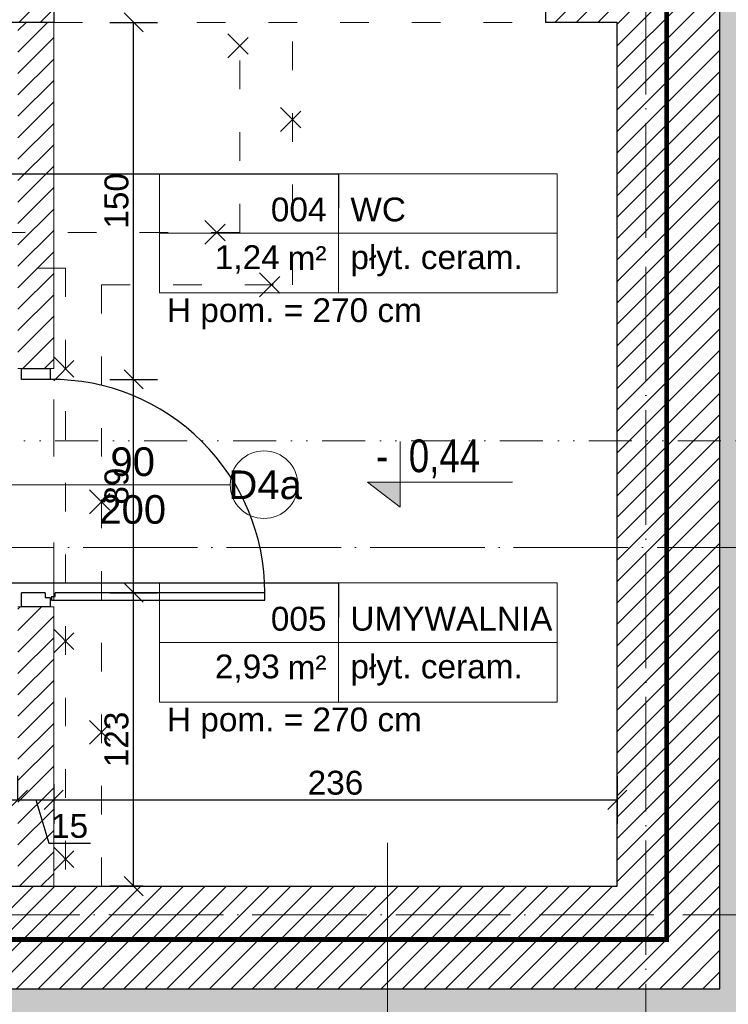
# Model space of a CAD drawing. Header units: millimetres. Extents: x -2720 to 125583, y -8970 to 34912.
# Tile 53 of 105: x 15471 to 15768, y 18160 to 18573. Entities that reach past the tile are written whole.
import ezdxf
from ezdxf import colors
from ezdxf.entities.mleader import LeaderData, LeaderLine
from ezdxf.enums import TextEntityAlignment as Align
from ezdxf.math import Vec2, Vec3

# ---------------------------------------------------------------- set-up
doc = ezdxf.new("R2010")
doc.units = ezdxf.units.MM
for name, pattern in [('1KS_2KP-50', [37.05, 12, 6, -6.35, 0, -6.35, 0, -6.35]), ('ACAD_ISO02W100', [15, 12, -3]), ('ACAD_ISO03W100', [30, 12, -18]), ('ACAD_ISO04W100', [30, 24, -3, 0, -3]), ('DASHED', [19.05, 12.7, -6.35])]:
    doc.linetypes.add(name, pattern=pattern)
for name, color, linetype, lineweight, true_color in [('A_DZIAŁOWA_PROJEKTOWANE', 7, 'Continuous', 18, 0x007cb0), ('A_HATCH', 7, 'Continuous', 5, 0x999999), ('A_HATCH_PROJEKTOWANE', 7, 'Continuous', 9, 0x0089b6), ('A_IZOLEACJA TERMI_PROJEKTOWANA', 7, 'Continuous', 15, 0x0089b6), ('A_PPOŻ', 1, 'ACAD_ISO02W100', 30, 0xff0000)]:
    doc.layers.add(name, color=color, linetype=linetype, lineweight=lineweight, true_color=true_color)
for name, color, linetype, lineweight in [('A_KONST_ISTNIEJĄCE', 83, 'Continuous', 25), ('A_LINIA PRZEKROJOWA', 223, '1KS_2KP-50', 15), ('A_OPISY', 40, 'Continuous', 9), ('A_OSIE KONSTRUKCYJNE', 150, 'ACAD_ISO04W100', 5), ('A_WIDOK', 141, 'Continuous', 13), ('A_WIDOK-NAD', 221, 'DASHED', 13), ('A_WYMIAROWANIE', 7, 'Continuous', 9)]:
    doc.layers.add(name, color=color, linetype=linetype, lineweight=lineweight)
doc.layers.add('A_NIEWIDOCZNE  POMOCNICZE', color=252, linetype='ACAD_ISO03W100', lineweight=5, plot=False)
doc.styles.add('APLUS', font='arial.ttf', dxfattribs={"width": 0.6})
doc.styles.add('ARIAL', font='arial.ttf')
doc.styles.get("Standard").update_dxf_attribs({"font": 'arial.ttf'})
doc.dimstyles.new('1 do 100', dxfattribs={"dimtxt": 10, "dimasz": 8, "dimexe": 10, "dimexo": 10, "dimgap": 2, "dimtad": 1, "dimdec": 0, "dimtxsty": 'Standard', "dimblk": 'OBLIQUE', "dimcen": 2.5, "dimadec": 0, "dimazin": 0, "dimtfac": 1, "dimtdec": 0, "dimtmove": 0, "dimatfit": 3, "dimldrblk": 'OBLIQUE', "dimfxl": 10, "dimfxlon": 1, "dimarcsym": 0})

# ---------------------------------------------------------------- blocks, each defined once
blk = doc.blocks.new('OSI')
at = {"layer": 'A_OSIE KONSTRUKCYJNE', "ltscale": 2}
for p, q in [((18773.03, 22227.01), (18773.03, 19966.92)), ((16013.11, 20727.12), (19027.17, 20727.12)), ((18307.7, 20573.12), (19027.17, 20573.12))]:
    blk.add_line(p, q, dxfattribs=at)
blk = doc.blocks.new('ROZBIÓRKI_DOM')
at = {"layer": 'A_OPISY', "color": 22, "linetype": 'ACAD_ISO03W100', "true_color": 0xe22908}
for p, q in [((19835.15, 7887.89), (19835.15, 7975.89)), ((19857.15, 7865.89), (19857.15, 7975.89)), ((19830.15, 7971.02), (19840.15, 7961.02)), ((19830.15, 7961.02), (19840.15, 7971.02)), ((19852.15, 7940.21), (19862.15, 7930.21)), ((19852.15, 7930.21), (19862.15, 7940.21)), ((19820.46, 7892.89), (19830.46, 7882.89)), ((19820.46, 7882.89), (19830.46, 7892.89)), ((19835.15, 7887.89), (19632.15, 7887.89)), ((19762.15, 7872.89), (19632.15, 7872.89)), ((19762.15, 7872.89), (19762.15, 7613.89)), ((19843.32, 7870.89), (19853.32, 7860.89)), ((19843.32, 7860.89), (19853.32, 7870.89)), ((19777.15, 7865.89), (19777.15, 7613.89)), ((19777.15, 7865.89), (19857.15, 7865.89)), ((19757.15, 7835.73), (19767.15, 7825.73)), ((19757.15, 7825.73), (19767.15, 7835.73)), ((19772.15, 7779.92), (19782.15, 7769.92)), ((19772.15, 7769.92), (19782.15, 7779.92)), ((19757.15, 7721.63), (19767.15, 7711.63)), ((19757.15, 7711.63), (19767.15, 7721.63)), ((19772.15, 7683.38), (19782.15, 7673.38)), ((19772.15, 7673.38), (19782.15, 7683.38)), ((19757.15, 7630.26), (19767.15, 7620.26)), ((19757.15, 7620.26), (19767.15, 7630.26))]:
    blk.add_line(p, q, dxfattribs=at)
blk = doc.blocks.new('_Oblique')
at = {"color": 0, "linetype": 'ByBlock', "lineweight": -2}
blk.add_line((-0.5, -0.5), (0.5, 0.5), dxfattribs=at)
blk = doc.blocks.new('*D279')
at = {"layer": 'A_WYMIAROWANIE', "color": 0, "lineweight": -2, "ltscale": 2, "transparency": 16777216}
for p, q in [((15886.32, 18197.66), (15906.32, 18197.66)), ((15896.32, 18197.66), (15896.32, 17917.66)), ((15886.32, 17917.66), (15906.32, 17917.66))]:
    blk.add_line(p, q, dxfattribs=at)
at = {"layer": 'Defpoints', "color": 0, "ltscale": 2, "transparency": 16777216}
for p in [(15786.78, 18197.66), (15356.44, 17917.66), (15896.32, 17917.66)]:
    blk.add_point(p, dxfattribs=at)
at = {"layer": 'A_WYMIAROWANIE', "color": 0, "lineweight": -2, "ltscale": 2, "transparency": 16777216, "xscale": 8, "yscale": 8, "zscale": 8}
for p, rotation in [((15896.32, 18197.66), 90), ((15896.32, 17917.66), 270)]:
    blk.add_blockref('_Oblique', p, dxfattribs=dict(at, rotation=rotation))
at = {"layer": 'A_WYMIAROWANIE', "color": 0, "ltscale": 2, "transparency": 16777216, "insert": (15889.21, 18057.66), "char_height": 10, "attachment_point": 5, "rotation": 90}
blk.add_mtext('280', dxfattribs=at)
blk = doc.blocks.new('*D283')
at = {"layer": 'A_WYMIAROWANIE', "color": 0, "lineweight": -2, "ltscale": 2, "transparency": 16777216}
for p, q in [((15936.59, 19650.66), (15956.59, 19650.66)), ((15946.59, 17890.66), (15946.59, 19650.66)), ((15936.59, 17890.66), (15956.59, 17890.66))]:
    blk.add_line(p, q, dxfattribs=at)
at = {"layer": 'Defpoints', "color": 0, "ltscale": 2, "transparency": 16777216}
for p in [(15290.28, 19650.66), (15946.59, 19650.66), (15333.26, 17890.66)]:
    blk.add_point(p, dxfattribs=at)
at = {"layer": 'A_WYMIAROWANIE', "color": 0, "lineweight": -2, "ltscale": 2, "transparency": 16777216, "xscale": 8, "yscale": 8, "zscale": 8}
for p, rotation in [((15946.59, 19650.66), 90), ((15946.59, 17890.66), 270)]:
    blk.add_blockref('_Oblique', p, dxfattribs=dict(at, rotation=rotation))
at = {"layer": 'A_WYMIAROWANIE', "color": 0, "ltscale": 2, "transparency": 16777216, "insert": (15939.48, 18770.66), "char_height": 10, "attachment_point": 5, "rotation": 90}
blk.add_mtext('1760', dxfattribs=at)
blk = doc.blocks.new('*U130')
at = {"lineweight": 5}
for p, q in [((-75, -25), (-75, 25)), ((-75, 25), (0, 25)), ((0, 0), (0, 25)), ((0, 25), (91.58, 25)), ((91.58, 25), (91.58, -25)), ((-75, -25), (0, -25)), ((91.58, -25), (0, -25))]:
    blk.add_line(p, q, dxfattribs=at)
at = {"lineweight": 5, "ltscale": 18.5}
for p, q in [((0, 25), (0, -25)), ((-75, 0), (91.58, 0))]:
    blk.add_line(p, q, dxfattribs=at)
at = {"lineweight": 5, "ltscale": 18.5, "insert": (-5, -10.38), "char_height": 10, "attachment_point": 6, "style": 'ARIAL'}
blk.add_mtext('\\A1;m²', dxfattribs=at)
at = {"lineweight": 5, "style": 'ARIAL'}
blk.add_attdef('1NR', text='', height=10, dxfattribs=at).set_placement((-5, 5), align=Align.RIGHT)
blk.add_attdef('2POM', (5, 5), '', height=10, dxfattribs=at)
blk.add_attdef('4PL2', text='', height=10, dxfattribs=at).set_placement((-24.57, -5), align=Align.TOP_RIGHT)
blk.add_attdef('3POS', text='', height=10, dxfattribs=at).set_placement((5, -5), align=Align.TOP_LEFT)
blk = doc.blocks.new('_Dot')
at = {"color": 0, "linetype": 'ByBlock', "lineweight": -2}
blk.add_line((-0.5, 0), (-1, 0), dxfattribs=at)
at = {"color": 0, "linetype": 'ByBlock', "const_width": 0.5}
blk.add_lwpolyline([(-0.25, 0, 1), (0.25, 0, 1)], format="xyb", close=True, dxfattribs=at)
blk = doc.blocks.new('*D497')
at = {"layer": 'A_WYMIAROWANIE', "color": 0, "lineweight": -2, "ltscale": 2, "transparency": 16777216}
for p, q in [((15360.26, 18245.85), (15360.26, 18255.85)), ((15470.26, 18245.85), (15470.26, 18255.85)), ((15360.26, 18245.85), (15470.26, 18245.85))]:
    blk.add_line(p, q, dxfattribs=at)
at = {"layer": 'Defpoints', "color": 0, "ltscale": 2, "transparency": 16777216}
for p in [(15470.26, 18245.85), (15360.26, 18236.81), (15470.26, 18236.81)]:
    blk.add_point(p, dxfattribs=at)
at = {"layer": 'A_WYMIAROWANIE', "color": 0, "lineweight": -2, "ltscale": 2, "transparency": 16777216, "xscale": 8, "yscale": 8, "zscale": 8, "rotation": 180}
blk.add_blockref('_Oblique', (15360.26, 18245.85), dxfattribs=at)
at = {"layer": 'A_WYMIAROWANIE', "color": 0, "lineweight": -2, "ltscale": 2, "transparency": 16777216, "xscale": 8, "yscale": 8, "zscale": 8}
blk.add_blockref('_Oblique', (15470.26, 18245.85), dxfattribs=at)
at = {"layer": 'A_WYMIAROWANIE', "color": 0, "ltscale": 2, "transparency": 16777216, "insert": (15415.26, 18252.96), "char_height": 10, "attachment_point": 5}
blk.add_mtext('110', dxfattribs=at)
blk = doc.blocks.new('*D498')
at = {"layer": 'A_WYMIAROWANIE', "color": 0, "lineweight": -2, "ltscale": 2, "transparency": 16777216}
for p, q in [((15470.26, 18245.85), (15470.26, 18255.85)), ((15485.26, 18252.48), (15485.26, 18235.85)), ((15470.26, 18245.85), (15485.26, 18245.85)), ((15477.76, 18245.85), (15483.19, 18227.74)), ((15483.19, 18227.74), (15500.65, 18227.74))]:
    blk.add_line(p, q, dxfattribs=at)
at = {"layer": 'Defpoints', "color": 0, "ltscale": 2, "transparency": 16777216}
for p in [(15485.26, 18262.48), (15485.26, 18245.85), (15470.26, 18236.81)]:
    blk.add_point(p, dxfattribs=at)
at = {"layer": 'A_WYMIAROWANIE', "color": 0, "lineweight": -2, "ltscale": 2, "transparency": 16777216, "xscale": 8, "yscale": 8, "zscale": 8, "rotation": 180}
blk.add_blockref('_Oblique', (15470.26, 18245.85), dxfattribs=at)
at = {"layer": 'A_WYMIAROWANIE', "color": 0, "lineweight": -2, "ltscale": 2, "transparency": 16777216, "xscale": 8, "yscale": 8, "zscale": 8}
blk.add_blockref('_Oblique', (15485.26, 18245.85), dxfattribs=at)
at = {"layer": 'A_WYMIAROWANIE', "color": 0, "ltscale": 2, "transparency": 16777216, "insert": (15491.92, 18234.85), "char_height": 10, "attachment_point": 5}
blk.add_mtext('15', dxfattribs=at)
blk = doc.blocks.new('*D499')
at = {"layer": 'A_WYMIAROWANIE', "color": 0, "lineweight": -2, "ltscale": 2, "transparency": 16777216}
for p, q in [((15721.26, 18255.85), (15721.26, 18235.85)), ((15485.26, 18252.48), (15485.26, 18235.85)), ((15485.26, 18245.85), (15721.26, 18245.85))]:
    blk.add_line(p, q, dxfattribs=at)
at = {"layer": 'Defpoints', "color": 0, "ltscale": 2, "transparency": 16777216}
for p in [(15721.26, 18277.67), (15485.26, 18262.48), (15721.26, 18245.85)]:
    blk.add_point(p, dxfattribs=at)
at = {"layer": 'A_WYMIAROWANIE', "color": 0, "lineweight": -2, "ltscale": 2, "transparency": 16777216, "xscale": 8, "yscale": 8, "zscale": 8, "rotation": 180}
blk.add_blockref('_Oblique', (15485.26, 18245.85), dxfattribs=at)
at = {"layer": 'A_WYMIAROWANIE', "color": 0, "lineweight": -2, "ltscale": 2, "transparency": 16777216, "xscale": 8, "yscale": 8, "zscale": 8}
blk.add_blockref('_Oblique', (15721.26, 18245.85), dxfattribs=at)
at = {"layer": 'A_WYMIAROWANIE', "color": 0, "ltscale": 2, "transparency": 16777216, "insert": (15603.26, 18252.96), "char_height": 10, "attachment_point": 5}
blk.add_mtext('236', dxfattribs=at)
blk = doc.blocks.new('*D500')
at = {"layer": 'A_WYMIAROWANIE', "color": 0, "lineweight": -2, "ltscale": 2, "transparency": 16777216}
for p, q in [((15508.71, 18332.62), (15528.71, 18332.62)), ((15518.71, 18209.66), (15518.71, 18332.62)), ((15522.7, 18209.66), (15508.71, 18209.66))]:
    blk.add_line(p, q, dxfattribs=at)
at = {"layer": 'Defpoints', "color": 0, "ltscale": 2, "transparency": 16777216}
for p in [(15481.73, 18332.62), (15518.71, 18332.62), (15532.7, 18209.66)]:
    blk.add_point(p, dxfattribs=at)
at = {"layer": 'A_WYMIAROWANIE', "color": 0, "lineweight": -2, "ltscale": 2, "transparency": 16777216, "xscale": 8, "yscale": 8, "zscale": 8}
for p, rotation in [((15518.71, 18332.62), 90), ((15518.71, 18209.66), 270)]:
    blk.add_blockref('_Oblique', p, dxfattribs=dict(at, rotation=rotation))
at = {"layer": 'A_WYMIAROWANIE', "color": 0, "ltscale": 2, "transparency": 16777216, "insert": (15511.6, 18271.14), "char_height": 10, "attachment_point": 5, "rotation": 90}
blk.add_mtext('123', dxfattribs=at)
blk = doc.blocks.new('*D501')
at = {"layer": 'A_WYMIAROWANIE', "color": 0, "lineweight": -2, "ltscale": 2, "transparency": 16777216}
for p, q in [((15508.71, 18422.02), (15528.71, 18422.02)), ((15518.71, 18332.62), (15518.71, 18422.02)), ((15508.71, 18332.62), (15528.71, 18332.62))]:
    blk.add_line(p, q, dxfattribs=at)
at = {"layer": 'Defpoints', "color": 0, "ltscale": 2, "transparency": 16777216}
for p in [(15477.76, 18422.02), (15518.71, 18422.02), (15481.73, 18332.62)]:
    blk.add_point(p, dxfattribs=at)
at = {"layer": 'A_WYMIAROWANIE', "color": 0, "lineweight": -2, "ltscale": 2, "transparency": 16777216, "xscale": 8, "yscale": 8, "zscale": 8}
for p, rotation in [((15518.71, 18422.02), 90), ((15518.71, 18332.62), 270)]:
    blk.add_blockref('_Oblique', p, dxfattribs=dict(at, rotation=rotation))
at = {"layer": 'A_WYMIAROWANIE', "color": 0, "ltscale": 2, "transparency": 16777216, "insert": (15511.6, 18377.32), "char_height": 10, "attachment_point": 5, "rotation": 90}
blk.add_mtext('89', dxfattribs=at)
blk = doc.blocks.new('*D502')
at = {"layer": 'A_WYMIAROWANIE', "color": 0, "lineweight": -2, "ltscale": 2, "transparency": 16777216}
for p, q in [((15508.71, 18571.66), (15528.71, 18571.66)), ((15518.71, 18422.02), (15518.71, 18571.66)), ((15508.71, 18422.02), (15528.71, 18422.02))]:
    blk.add_line(p, q, dxfattribs=at)
at = {"layer": 'Defpoints', "color": 0, "ltscale": 2, "transparency": 16777216}
for p in [(15481.19, 18571.66), (15518.71, 18571.66), (15477.76, 18422.02)]:
    blk.add_point(p, dxfattribs=at)
at = {"layer": 'A_WYMIAROWANIE', "color": 0, "lineweight": -2, "ltscale": 2, "transparency": 16777216, "xscale": 8, "yscale": 8, "zscale": 8}
for p, rotation in [((15518.71, 18571.66), 90), ((15518.71, 18422.02), 270)]:
    blk.add_blockref('_Oblique', p, dxfattribs=dict(at, rotation=rotation))
at = {"layer": 'A_WYMIAROWANIE', "color": 0, "ltscale": 2, "transparency": 16777216, "insert": (15511.6, 18496.84), "char_height": 10, "attachment_point": 5, "rotation": 90}
blk.add_mtext('150', dxfattribs=at)
blk = doc.blocks.new('*U8')
blk.add_hatch(color=256).paths.add_polyline_path([(0, 0.1532), (-0.198, 0.1532), (0, 0)])
blk.add_line((0, 0.1532), (0, 0.4))
blk.add_lwpolyline([(0, 0.1532), (0, 0), (-0.198, 0.1532), (0.6852, 0.1532)])
at = {"style": 'APLUS', "width": 0.8}
blk.add_attdef('%%P_0.00', text='', height=0.2, dxfattribs=at).set_placement((-0.1457, 0.1532), align=Align.BOTTOM_LEFT)

msp = doc.modelspace()

# ---------------------------------------------------------------- hatches: boundary and pattern name
at = {"layer": 'A_HATCH'}
h = msp.add_hatch(dxfattribs=at)
h.set_pattern_fill('ANSI31', color=256, scale=2)
h.set_pattern_definition([(45, (-1713.23, 355.087), (-4.490128, 4.490128), [])])
h.paths.add_polyline_path([(15764.26, 19638.66), (15681.26, 19638.66), (15681.26, 19625.66), (15681.26, 19595.66), (15721.26, 19595.66), (15721.26, 19288.66), (15764.26, 19288.66)])
h.paths.add_polyline_path([(15764.26, 19133.66), (15756.26, 19133.66), (15721.26, 19133.66), (15721.26, 19015.66), (15764.26, 19015.66)])
h.paths.add_polyline_path([(15764.26, 18860.66), (15721.26, 18860.66), (15721.26, 18636.66), (15691.26, 18636.66), (15691.26, 18571.66), (15721.26, 18571.66), (15721.26, 18209.66), (15360.26, 18209.66), (15336.26, 18209.66), (15294.26, 18209.66), (15294.26, 18166.66), (15764.26, 18166.66)])
h.paths.add_polyline_path([(15331.26, 19638.66), (15224.26, 19638.66), (15224.26, 19597.66), (15255.26, 19597.66), (15255.26, 19471.66), (15298.26, 19471.66), (15298.26, 19595.66), (15331.26, 19595.66)])
h.paths.add_polyline_path([(15290.26, 18636.81), (15312.76, 18636.81), (15312.76, 18622.81), (15290.26, 18622.81), (15290.26, 18603.91), (15312.76, 18603.91), (15312.76, 18589.91), (15290.26, 18589.91), (15290.26, 18458.66), (15360.26, 18458.66), (15360.26, 18497.22), (15337.76, 18497.22), (15337.76, 18511.22), (15360.26, 18511.22), (15360.26, 18552.14), (15337.76, 18552.14), (15337.76, 18566.14), (15360.26, 18566.14), (15360.26, 18571.66), (15485.26, 18571.66), (15485.26, 18636.66), (15360.26, 18636.66), (15360.26, 19428.66), (15360.26, 19471.66), (15255.26, 19471.66), (15209.26, 19471.66), (15209.26, 19428.66), (15290.26, 19428.66), (15290.26, 18702.03), (15312.76, 18702.03), (15312.76, 18688.03), (15290.26, 18688.03)])
at = {"layer": 'A_HATCH_PROJEKTOWANE', "ltscale": 2}
h = msp.add_hatch(dxfattribs=at)
h.set_pattern_fill('ANSI31', color=256, scale=2)
h.set_pattern_definition([(45, (-3039.768, -2375.465), (-4.490128, 4.490128), [])])
h.paths.add_polyline_path([(15485.26, 18571.66), (15470.26, 18571.66), (15470.26, 18426.66), (15485.26, 18426.66)])
h.paths.add_polyline_path([(15485.26, 18326.66), (15470.26, 18326.66), (15470.26, 18209.66), (15485.26, 18209.66)])
at = {"layer": 'A_IZOLEACJA TERMI_PROJEKTOWANA', "ltscale": 2}
h = msp.add_hatch(dxfattribs=at)
h.set_pattern_fill('HONEY', color=256)
h.set_pattern_definition([(0, (-3039.7677, -2375.465), (4.7625, 2.74963064), [3.175, -6.35]), (120, (-3039.7677, -2375.465), (-4.7625, 2.74963066), [3.175, -6.35]), (60, (-3039.7677, -2375.465), (1e-08, 5.4992613), [-6.35, 3.175])])
h.paths.add_polyline_path([(15776.26, 19650.66), (15733.26, 19650.66), (15733.26, 19638.66), (15764.26, 19638.66), (15764.26, 19607.66), (15776.26, 19607.66)])
h.paths.add_polyline_path([(15776.26, 19607.66), (15764.26, 19607.66), (15764.26, 19450.16), (15776.26, 19450.16)])
h.paths.add_polyline_path([(15776.26, 19450.16), (15764.26, 19450.16), (15764.26, 19288.66), (15764.26, 19283.66), (15776.26, 19283.66)])
h.paths.add_polyline_path([(15776.26, 19138.66), (15764.26, 19138.66), (15764.26, 19133.66), (15764.26, 19015.66), (15764.26, 19010.66), (15776.26, 19010.66)])
h.paths.add_polyline_path([(15776.26, 18865.66), (15764.26, 18865.66), (15764.26, 18860.66), (15764.26, 18396.4), (15776.26, 18396.4)])
h.paths.add_polyline_path([(15776.26, 18396.4), (15764.26, 18396.4), (15764.26, 18166.66), (15625.03, 18166.66), (15625.03, 18154.66), (15776.26, 18154.66)])
h.paths.add_polyline_path([(15625.03, 18166.66), (15318.26, 18166.66), (15318.26, 18163.66), (15318.26, 18154.66), (15625.03, 18154.66)])

# ---------------------------------------------------------------- linework, layer by layer
at = {"color": 144}
for p, q in [((15481.73, 18332.62), (15481.73, 18330.63)), ((15485.84, 18331.05), (15485.84, 18332.6)), ((15481.73, 18330.63), (15483.72, 18330.63)), ((15484.3, 18331.05), (15485.84, 18331.05))]:
    msp.add_line(p, q, dxfattribs=at)
for points in [[(15471.8, 18426.66), (15483.72, 18426.66), (15483.72, 18422.02), (15471.8, 18422.02), (15471.8, 18426.66)], [(15481.73, 18332.62), (15471.8, 18332.62)], [(15483.72, 18330.63), (15483.72, 18326.66), (15471.8, 18326.66), (15471.8, 18332.62)], [(15484.3, 18329.51), (15573.7, 18329.51), (15573.7, 18332.6), (15485.84, 18332.6)], [(15484.3, 18331.05), (15484.3, 18329.51)]]:
    msp.add_lwpolyline(points, dxfattribs=at)
msp.add_arc((15484.27, 18332.6), 89.43, 359.9989, 90.3548, dxfattribs=at)
at = {"layer": 'A_DZIAŁOWA_PROJEKTOWANE', "ltscale": 2}
for p, q in [((15485.26, 18571.66), (15485.26, 18426.66)), ((15470.26, 18426.66), (15485.26, 18426.66)), ((15470.26, 18326.66), (15485.26, 18326.66)), ((15485.26, 18326.66), (15485.26, 18209.66))]:
    msp.add_line(p, q, dxfattribs=at)
at = {"layer": 'A_KONST_ISTNIEJĄCE', "ltscale": 2}
for p, q in [((15485.26, 18636.66), (15485.26, 18571.66)), ((15691.26, 18636.66), (15691.26, 18571.66)), ((15485.26, 18571.66), (15360.26, 18571.66)), ((15721.26, 18571.66), (15691.26, 18571.66)), ((15721.26, 18209.66), (15721.26, 18571.66)), ((15360.26, 18209.66), (15721.26, 18209.66))]:
    msp.add_line(p, q, dxfattribs=at)
msp.add_lwpolyline([(15294.26, 18209.66), (15294.26, 18166.66), (15764.26, 18166.66), (15764.26, 18860.66)], dxfattribs=at)
at = {"layer": 'A_LINIA PRZEKROJOWA'}
msp.add_line((15950.89, 18396.31), (13006.64, 18396.4), dxfattribs=at)
at = {"layer": 'A_NIEWIDOCZNE  POMOCNICZE', "ltscale": 2}
msp.add_lwpolyline([(15298.26, 19595.66), (15721.26, 19595.66), (15721.26, 18636.66), (15691.26, 18636.66), (15691.26, 18571.66), (15721.26, 18571.66), (15721.26, 18209.66), (15485.26, 18209.66), (15485.26, 18636.66), (15360.26, 18636.66), (15360.26, 19471.66), (15298.26, 19471.66), (15298.26, 19595.66)], dxfattribs=at)
at = {"layer": 'A_OPISY', "color": 144, "true_color": 0x007cb0, "transparency": 33554559}
msp.add_line((15465.5, 18377.92), (15559.17, 18377.92), dxfattribs=at)
at = {"layer": 'A_OPISY'}
msp.add_line((15625.03, 18227.84), (15625.03, 18143.38), dxfattribs=at)
at = {"layer": 'A_OPISY', "color": 144, "true_color": 0x007cb0, "transparency": 33554559}
msp.add_circle((15573.32, 18377.92), 14.15, dxfattribs=at)
at = {"layer": 'A_PPOŻ', "linetype": 'ACAD_ISO03W100', "ltscale": 2, "const_width": 2}
msp.add_lwpolyline([(15274.89, 19618.39), (15741.92, 19618.39), (15741.92, 18187.34), (15327.74, 18187.34), (15327.74, 18343.06), (15303.67, 18343.06), (15303.67, 18471.9), (15327.74, 18472.33), (15325.45, 19450.16), (15274.89, 19450.16), (15274.89, 19618.39)], dxfattribs=at)
at = {"layer": 'A_WIDOK-NAD', "color": 144, "linetype": 'ACAD_ISO03W100', "true_color": 0x007cb0}
msp.add_line((15485.26, 18571.66), (15691.26, 18571.66), dxfattribs=at)

# ---------------------------------------------------------------- block references
at = {"layer": 'A_OPISY'}
for p, values in [((15604.5, 18483.25), {'1NR': '004', '2POM': 'WC', '3POS': 'płyt. ceram.', '4PL2': '1,24'}), ((15604.5, 18311.74), {'1NR': '005', '2POM': 'UMYWALNIA', '3POS': 'płyt. ceram.', '4PL2': '2,93'})]:
    msp.add_blockref('*U130', p, dxfattribs=at).add_auto_attribs(values)
at = {"layer": 'A_OPISY', "transparency": 33554687, "xscale": 68.67492864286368, "yscale": 68.67492864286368, "zscale": 68.67492864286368, "rotation": 1.435389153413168e-05}
msp.add_blockref('*U8', (15630.32, 18368.5), dxfattribs=at).add_auto_attribs({'%%P_0.00': '-  0,44'})
at = {"layer": 'A_OSIE KONSTRUKCYJNE'}
msp.add_blockref('OSI', (-3039.77, -2375.46), dxfattribs=at)
at = {"layer": 'A_WIDOK'}
msp.add_blockref('ROZBIÓRKI_DOM', (-4271.9, 10595.77), dxfattribs=at)

# ---------------------------------------------------------------- texts
at = {"layer": 'A_OPISY', "char_height": 10, "attachment_point": 1}
for insert in [(15532.69, 18456.04), (15532.69, 18284.53)]:
    msp.add_mtext_dynamic_manual_height_columns('H pom. = 270 cm', width=254.3544, gutter_width=0, heights=[12.82], dxfattribs=dict(at, insert=insert))
at = {"layer": 'A_OPISY', "color": 144, "true_color": 0x007cb0, "transparency": 33554559, "char_height": 12, "attachment_point": 5}
for s, insert in [('90\\P200', (15518.35, 18377.47)), ('D4a', (15573.82, 18377.78))]:
    msp.add_mtext_dynamic_manual_height_columns(s, width=44.3905, gutter_width=12.5, heights=[0], dxfattribs=dict(at, insert=insert))

# ---------------------------------------------------------------- dimensions: what is measured, and where the dimension line sits
at = {"layer": 'A_WYMIAROWANIE', "ltscale": 2}
for base, p1, p2, picture, middle in [((15946.59, 19650.66), (15333.26, 17890.66), (15290.28, 19650.66), '*D283', (15939.48, 18770.66)), ((15518.71, 18332.62), (15532.7, 18209.66), (15481.73, 18332.62), '*D500', (15511.6, 18271.14))]:
    dim = msp.add_linear_dim(base=base, p1=p1, p2=p2, angle=90, dimstyle='1 do 100', dxfattribs=at)
    dim.commit()
    dim.dimension.update_dxf_attribs({"geometry": picture, "text_midpoint": middle})
for base, p1, p2, picture, middle in [((15518.71, 18571.66), (15477.76, 18422.02), (15481.19, 18571.66), '*D502', (15511.6, 18496.84)), ((15518.71, 18422.02), (15481.73, 18332.62), (15477.76, 18422.02), '*D501', (15511.6, 18377.32)), ((15896.32, 17917.66), (15786.78, 18197.66), (15356.44, 17917.66), '*D279', (15889.21, 18057.66))]:
    dim = msp.add_linear_dim(base=base, p1=p1, p2=p2, angle=90, dimstyle='1 do 100', override={"dimtmove": 1}, dxfattribs=at)
    dim.commit()
    dim.dimension.update_dxf_attribs({"geometry": picture, "text_midpoint": middle})
for base, p1, p2, picture, middle in [((15721.26, 18245.85), (15485.26, 18262.48), (15721.26, 18277.67), '*D499', (15603.26, 18252.96)), ((15485.26, 18245.85), (15470.26, 18236.81), (15485.26, 18262.48), '*D498', (15485.19, 18234.85))]:
    dim = msp.add_linear_dim(base=base, p1=p1, p2=p2, dimstyle='1 do 100', override={"dimtmove": 1}, dxfattribs=at)
    dim.commit()
    dim.dimension.update_dxf_attribs({"geometry": picture, "text_midpoint": middle})
dim = msp.add_linear_dim(base=(15470.26, 18245.85), p1=(15360.26, 18236.81), p2=(15470.26, 18236.81), dimstyle='1 do 100', dxfattribs=at)
dim.commit()
dim.dimension.update_dxf_attribs({"geometry": '*D497', "text_midpoint": (15415.26, 18252.96)})

# ---------------------------------------------------------------- leaders
at = {"layer": 'A_OPISY'}
ml = msp.add_multileader_mtext('Standard', dxfattribs=at)
ml.set_content('', color=256)
ml.set_leader_properties()
ml.set_arrow_properties(name='DOT')
ml.build(insert=Vec2(0, 0))
ml.multileader.update_dxf_attribs({"arrow_head_size": 6})
ctx = ml.context
ctx.base_point, ctx.arrow_head_size, ctx.plane_origin, ctx.plane_x_axis, ctx.plane_y_axis = Vec3(15604.5, 18493.73), 6, Vec3(16072.2, 18710.26), Vec3(0, -1), Vec3(1, 0)
notes = []
notes.append((ctx, [(0, (1, 1, 0), (15604.5, 18508.25), (0, -1), 14.52, [(0, [(15435.5, 18508.25)], 0, [])])]))
ctx.mtext.insert, ctx.mtext.text_direction, ctx.mtext.rotation, ctx.mtext.flow_direction = Vec3(15606.5, 18491.73), Vec3(0, -1), 4.712389, 5
ml = msp.add_multileader_mtext('Standard', dxfattribs=at)
ml.set_content('', color=256)
ml.set_leader_properties()
ml.set_arrow_properties(name='DOT')
ml.build(insert=Vec2(0, 0))
ml.multileader.update_dxf_attribs({"arrow_head_size": 6})
ctx = ml.context
ctx.base_point, ctx.arrow_head_size, ctx.plane_origin, ctx.plane_x_axis, ctx.plane_y_axis = Vec3(15604.5, 18322.22), 6, Vec3(16072.2, 18538.76), Vec3(0, -1), Vec3(1, 0)
notes.append((ctx, [(0, (1, 1, 0), (15604.5, 18336.74), (0, -1), 14.52, [(0, [(15435.5, 18336.74)], 0, [])])]))
ctx.mtext.insert, ctx.mtext.text_direction, ctx.mtext.rotation, ctx.mtext.flow_direction = Vec3(15606.5, 18320.22), Vec3(0, -1), 4.712389, 5
for ctx, leaders in notes:
    for number, flags, end, landing, length, lines in leaders:
        leader = LeaderData()
        leader.index, (leader.has_last_leader_line, leader.has_dogleg_vector, leader.attachment_direction) = number, flags
        leader.last_leader_point, leader.dogleg_vector, leader.dogleg_length = Vec3(end), Vec3(landing), length
        for number, points, colour, breaks in lines:
            line = LeaderLine()
            line.index, line.vertices, line.color, line.breaks = number, Vec3.list(points), colors.encode_raw_color(colour), breaks
            leader.lines.append(line)
        ctx.leaders.append(leader)

doc.saveas('drawing.dxf')
